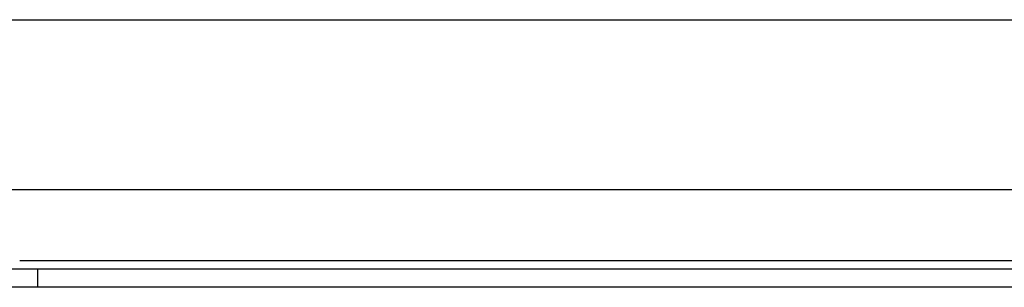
# Model space of a CAD drawing. Header units: inches. Extents: x 20 to 683, y 61 to 320.
# Tile 65 of 256: x 68.326 to 71.943, y 183.776 to 184.759. Entities that reach past the tile are written whole.
import ezdxf

# ---------------------------------------------------------------- set-up
doc = ezdxf.new("R2010")
doc.units = ezdxf.units.IN
doc.header["$MEASUREMENT"] = 0
doc.layers.add('Visible Edges(ANSI)', color=7, linetype='Continuous', lineweight=25)
doc.layers.add('Visible Tangent Edges(ANSI)', color=7, linetype='Continuous', lineweight=25)

msp = doc.modelspace()

# ---------------------------------------------------------------- linework, layer by layer
at = {"layer": 'Visible Edges(ANSI)'}
for p, q in [((21.2813, 184.7587), (91.2173, 184.7587)), ((86.6459, 184.1337), (68.0548, 184.1337)), ((68.0808, 183.8437), (68.3928, 183.8437)), ((68.3928, 183.8437), (86.3078, 183.8437)), ((68.3928, 183.7757), (68.0808, 183.7757)), ((86.3078, 183.7757), (68.3928, 183.7757))]:
    msp.add_line(p, q, dxfattribs=at)
at = {"layer": 'Visible Tangent Edges(ANSI)'}
for p, q in [((68.3264, 183.8747), (86.3743, 183.8747)), ((68.3928, 183.7757), (68.3928, 183.8437))]:
    msp.add_line(p, q, dxfattribs=at)

doc.saveas('drawing.dxf')
